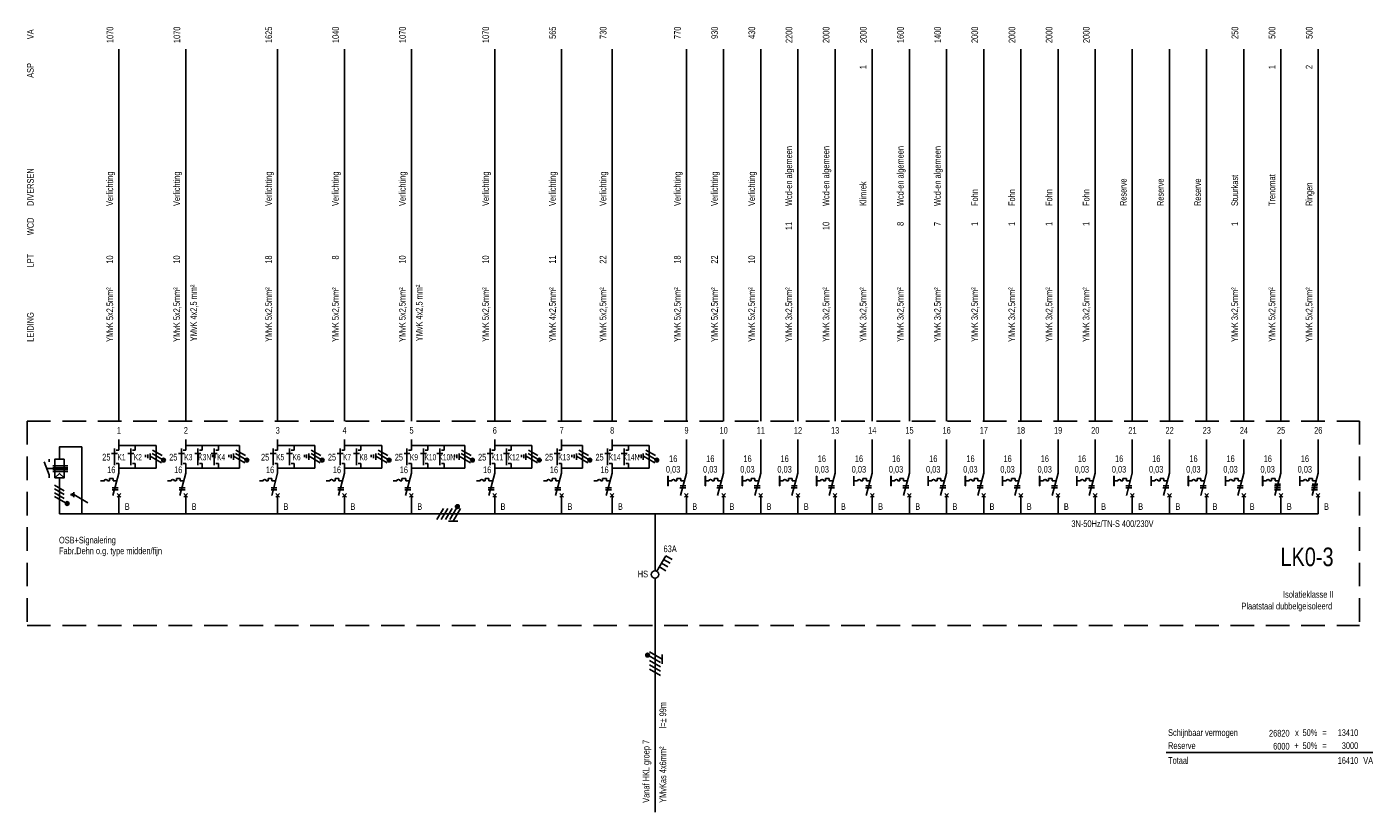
# Model space of a CAD drawing. Header units: millimetres. Extents: x -42616 to 81349, y -22301 to 100610.
# Tile 16 of 22: x 2485 to 38709, y -22301 to -1182. Entities that reach past the tile are written whole.
import ezdxf
from ezdxf.enums import TextEntityAlignment as Align

# ---------------------------------------------------------------- set-up
doc = ezdxf.new("R2010")
doc.units = ezdxf.units.MM
doc.header["$LTSCALE"] = 100
doc.linetypes.add('DASHED', pattern=[19.05, 12.7, -6.35])
doc.linetypes.add('HIDDEN', pattern=[9.525, 6.35, -3.175])
doc.layers.add('EL$1--_', color=3, linetype='Continuous')
doc.layers.add('ET------_SCHAKEL', color=7, linetype='Continuous')
doc.styles.add('SMAL', font='B-GBP.SHX', dxfattribs={"width": 0.8})

# ---------------------------------------------------------------- blocks, each defined once
blk = doc.blocks.new('STELSEL')
at = {"color": 7, "style": 'SMAL', "width": 0.8}
blk.add_attdef('STELSEL', text='', height=180, dxfattribs=at).set_placement((0, -350), align=Align.RIGHT)
blk = doc.blocks.new('KASTTYPE')
at = {"color": 4, "style": 'SMAL', "width": 0.8}
blk.add_attdef('KAST', text='', height=500, dxfattribs=at).set_placement((-500, 500), align=Align.RIGHT)
at = {"color": 7, "style": 'SMAL', "width": 0.8}
blk.add_attdef('TYPE', text='', height=180, dxfattribs=at).set_placement((-500, -350), align=Align.RIGHT)
blk = doc.blocks.new('ES-IS001')
at = {"color": 7, "linetype": 'Continuous', "style": 'SMAL', "width": 0.8}
for s, p in [('VA', (0, 10270)), ('ASP', (0, 9232)), ('DIVERSEN', (0, 5782)), ('WCD', (0, 5000)), ('LPT', (0, 4132)), ('LEIDING', (0, 2132))]:
    blk.add_text(s, height=180, rotation=90, dxfattribs=at).set_placement(p, align=Align.TOP_LEFT)
blk = doc.blocks.new('ES-IT041')
for p, q in [((288, 500), (50, 87)), ((461, 400), (288, 500)), ((116, 202), (289, 102)), ((173, 301), (346, 201))]:
    blk.add_line(p, q)
blk.add_lwpolyline([(231, 400), (404, 300)])
blk.add_circle((0, 0), 100)
at = {"layer": 'ET------_SCHAKEL', "style": 'SMAL', "width": 0.8}
blk.add_attdef('SL', text='', height=180, dxfattribs=at).set_placement((407, 600), align=Align.CENTER)
blk = doc.blocks.new('ES-IS118')
blk.add_line((0, -5000), (0, 0))
at = {"color": 7, "style": 'SMAL', "width": 0.8}
for tag, p in [('LEIDING', (-150, -4750)), ('VANAF', (300, -4750))]:
    blk.add_attdef(tag, p, '', height=180, rotation=90, dxfattribs=at)
blk = doc.blocks.new('ES-IS000')
blk.add_line((0, 0), (0, 10000))
at = {"color": 7, "style": 'SMAL', "width": 0.8}
for tag, p in [('VA', (-150, 10610)), ('ASP', (-155, 9577)), ('WCD', (-155, 5358)), ('LPT', (-155, 4453))]:
    blk.add_attdef(tag, text='', height=180, rotation=90, dxfattribs=at).set_placement(p, align=Align.RIGHT)
for tag, p in [('DIVERSEN', (-155, 5783)), ('DIVERSEN', (343, 5799)), ('LEIDING', (-155, 2127)), ('LEIDING', (300, 2145))]:
    blk.add_attdef(tag, p, '', height=180, rotation=90, dxfattribs=at)
blk.add_attdef('GR', text='', height=180, dxfattribs=at).set_placement((2, -342), align=Align.MIDDLE)
blk = doc.blocks.new('ES-ITG09')
for p, q in [((-318, -150), (-144, 150)), ((-202, -150), (-29, 150)), ((-87, -150), (87, 150)), ((29, -150), (206, 157)), ((121, -190), (318, 150)), ((281, 200), (181, 200)), ((277, 220), (185, 220)), ((277, 180), (185, 180)), ((261, 240), (201, 240)), ((261, 160), (201, 160)), ((-4, -190), (246, -190))]:
    blk.add_line(p, q)
blk.add_circle((231, 200), 50)
blk = doc.blocks.new('ES-IS106')
for p, q in [((0, 2000), (0, 1100)), ((0, 1100), (-161, 500)), ((-497, 888), (-497, 1021)), ((-497, 1021), (-490, 1021)), ((-497, 754), (-497, 888)), ((-497, 754), (-490, 754)), ((-494, 1021), (-494, 754)), ((-490, 888), (-490, 1021)), ((-490, 754), (-490, 888)), ((-50, 450), (50, 550)), ((-50, 550), (50, 450)), ((0, 500), (0, 0))]:
    blk.add_line(p, q)
at = {"color": 7}
for p, q in [((-392, 888), (-490, 888)), ((-307, 888), (-255, 888)), ((-254, 950), (-154, 950)), ((-254, 889), (-254, 950)), ((-172, 754), (-17, 754)), ((-154, 950), (-154, 889)), ((-154, 889), (-57, 889)), ((-178, 704), (-17, 704))]:
    blk.add_line(p, q, dxfattribs=at)
blk.add_arc((-349, 888), 43.4, 0, 180, dxfattribs=at)
at = {"color": 7, "style": 'SMAL', "width": 0.8}
for tag, p in [('IN', (-355, 1488)), ('ID', (-358, 1187))]:
    blk.add_attdef(tag, text='', height=180, dxfattribs=at).set_placement(p, align=Align.MIDDLE)

msp = doc.modelspace()

# ---------------------------------------------------------------- linework, layer by layer
at = {"layer": 'EL$1--_', "color": 10, "linetype": 'HIDDEN'}
for p, q in [((2488, -11783), (38345, -11783)), ((2488, -11783), (2488, -17283)), ((38345, -11783), (38345, -17283)), ((2488, -17283), (38345, -17283))]:
    msp.add_line(p, q, dxfattribs=at)
at = {"layer": 'EL$1--_', "color": 3}
for p, q in [((4960, -12283), (4960, -12563)), ((6760, -12283), (6760, -12563)), ((9231, -12283), (9231, -12563)), ((11031, -12283), (11031, -12563)), ((12831, -12283), (12831, -12563)), ((15072, -12283), (15072, -12563)), ((16872, -12283), (16872, -12563)), ((18231, -12283), (18231, -12563)), ((5401, -12440), (5401, -12563)), ((7201, -12440), (7201, -12563)), ((7642, -12440), (7642, -12563)), ((9672, -12440), (9672, -12563)), ((11472, -12440), (11472, -12563)), ((13272, -12440), (13272, -12563)), ((13713, -12440), (13713, -12563)), ((15513, -12440), (15513, -12563)), ((18672, -12440), (18672, -12563)), ((4960, -12929), (4960, -13183)), ((5401, -12929), (5401, -13052)), ((6760, -12929), (6760, -13183)), ((7201, -12929), (7201, -13052)), ((7642, -12929), (7642, -13052)), ((9231, -12929), (9231, -13183)), ((9672, -12929), (9672, -13052)), ((11031, -12929), (11031, -13183)), ((11472, -12929), (11472, -13052)), ((12831, -12929), (12831, -13183)), ((13272, -12929), (13272, -13052)), ((13713, -12929), (13713, -13052)), ((15072, -12929), (15072, -13183)), ((15513, -12929), (15513, -13052)), ((16872, -12929), (16872, -13183)), ((18231, -12929), (18231, -13183)), ((18672, -12929), (18672, -13052)), ((4960, -13183), (4799, -13783)), ((6760, -13183), (6599, -13783)), ((9231, -13183), (9071, -13783)), ((11031, -13183), (10871, -13783)), ((12831, -13183), (12671, -13783)), ((15072, -13183), (14912, -13783)), ((16872, -13183), (16712, -13783)), ((18231, -13183), (18071, -13783)), ((4910, -13833), (5010, -13733)), ((4910, -13733), (5010, -13833)), ((6710, -13833), (6810, -13733)), ((6710, -13733), (6810, -13833)), ((9181, -13833), (9281, -13733)), ((9181, -13733), (9281, -13833)), ((10981, -13833), (11081, -13733)), ((10981, -13733), (11081, -13833)), ((12781, -13833), (12881, -13733)), ((12781, -13733), (12881, -13833)), ((15022, -13833), (15122, -13733)), ((15022, -13733), (15122, -13833)), ((16822, -13833), (16922, -13733)), ((16822, -13733), (16922, -13833)), ((18181, -13833), (18281, -13733)), ((18181, -13733), (18281, -13833)), ((4960, -13783), (4960, -14283)), ((6760, -13783), (6760, -14283)), ((9231, -13783), (9231, -14283)), ((11031, -13783), (11031, -14283)), ((12831, -13783), (12831, -14283)), ((15072, -13783), (15072, -14283)), ((16872, -13783), (16872, -14283)), ((18231, -13783), (18231, -14283))]:
    msp.add_line(p, q, dxfattribs=at)
at = {"layer": 'EL$1--_', "color": 7}
for p, q in [((4760, -12659), (4921, -12659)), ((5201, -12659), (5362, -12659)), ((5800, -12658), (5800, -12823)), ((5858, -12658), (6162, -12833)), ((5865, -12564), (6125, -12714)), ((6560, -12659), (6721, -12659)), ((7001, -12659), (7162, -12659)), ((7442, -12659), (7603, -12659)), ((8041, -12658), (8041, -12823)), ((8099, -12658), (8402, -12833)), ((8106, -12564), (8366, -12714)), ((9032, -12659), (9193, -12659)), ((9473, -12659), (9634, -12659)), ((10072, -12658), (10072, -12823)), ((10130, -12658), (10433, -12833)), ((10137, -12564), (10396, -12714)), ((10832, -12659), (10993, -12659)), ((11273, -12659), (11434, -12659)), ((11872, -12658), (11872, -12823)), ((11930, -12658), (12233, -12833)), ((11937, -12564), (12196, -12714)), ((12632, -12659), (12793, -12659)), ((13073, -12659), (13234, -12659)), ((13513, -12659), (13674, -12659)), ((14113, -12658), (14113, -12823)), ((14171, -12658), (14474, -12833)), ((14178, -12564), (14437, -12714)), ((14873, -12659), (15034, -12659)), ((15313, -12659), (15474, -12659)), ((15913, -12658), (15913, -12823)), ((15971, -12658), (16274, -12833)), ((15978, -12564), (16237, -12714)), ((16673, -12659), (16834, -12659)), ((17272, -12658), (17272, -12823)), ((17330, -12658), (17633, -12833)), ((17337, -12564), (17596, -12714)), ((18032, -12659), (18193, -12659)), ((18473, -12659), (18634, -12659)), ((19072, -12658), (19072, -12823)), ((19130, -12658), (19433, -12833)), ((19137, -12564), (19396, -12714)), ((5680, -12696), (5680, -12757)), ((5741, -12684), (5741, -12784)), ((5805, -12731), (6108, -12906)), ((7480, -12696), (7480, -12757)), ((7541, -12684), (7541, -12784)), ((7921, -12696), (7921, -12757)), ((7982, -12684), (7982, -12784)), ((8046, -12731), (8349, -12906)), ((9951, -12696), (9951, -12757)), ((10012, -12684), (10012, -12784)), ((10077, -12731), (10380, -12906)), ((11751, -12696), (11751, -12757)), ((11812, -12684), (11812, -12784)), ((11877, -12731), (12180, -12906)), ((13992, -12696), (13992, -12757)), ((14053, -12684), (14053, -12784)), ((14117, -12731), (14420, -12906)), ((15792, -12696), (15792, -12757)), ((15853, -12684), (15853, -12784)), ((15917, -12731), (16220, -12906)), ((17151, -12696), (17151, -12757)), ((17212, -12684), (17212, -12784)), ((17277, -12731), (17580, -12906)), ((18951, -12696), (18951, -12757)), ((19012, -12684), (19012, -12784)), ((19077, -12731), (19380, -12906)), ((4568, -13395), (4469, -13395)), ((4653, -13395), (4705, -13395)), ((4706, -13394), (4706, -13333)), ((4706, -13333), (4806, -13333)), ((4806, -13333), (4806, -13394)), ((4806, -13394), (4904, -13394)), ((6368, -13395), (6269, -13395)), ((6453, -13395), (6505, -13395)), ((6506, -13394), (6506, -13333)), ((6506, -13333), (6606, -13333)), ((6606, -13333), (6606, -13394)), ((6606, -13394), (6704, -13394)), ((8839, -13395), (8741, -13395)), ((8925, -13395), (8976, -13395)), ((8977, -13394), (8977, -13333)), ((8977, -13333), (9077, -13333)), ((9077, -13333), (9077, -13394)), ((9077, -13394), (9175, -13394)), ((10639, -13395), (10541, -13395)), ((10725, -13395), (10776, -13395)), ((10777, -13394), (10777, -13333)), ((10777, -13333), (10877, -13333)), ((10877, -13333), (10877, -13394)), ((10877, -13394), (10975, -13394)), ((12439, -13395), (12341, -13395)), ((12525, -13395), (12576, -13395)), ((12577, -13394), (12577, -13333)), ((12577, -13333), (12677, -13333)), ((12677, -13333), (12677, -13394)), ((12677, -13394), (12775, -13394)), ((14680, -13395), (14582, -13395)), ((14765, -13395), (14817, -13395)), ((14818, -13394), (14818, -13333)), ((14818, -13333), (14918, -13333)), ((14918, -13333), (14918, -13394)), ((14918, -13394), (15016, -13394)), ((16480, -13395), (16382, -13395)), ((16565, -13395), (16617, -13395)), ((16618, -13394), (16618, -13333)), ((16618, -13333), (16718, -13333)), ((16718, -13333), (16718, -13394)), ((16718, -13394), (16816, -13394)), ((17839, -13395), (17741, -13395)), ((17925, -13395), (17976, -13395)), ((17977, -13394), (17977, -13333)), ((17977, -13333), (18077, -13333)), ((18077, -13333), (18077, -13394)), ((18077, -13394), (18175, -13394)), ((3230, -13509), (3490, -13659)), ((3230, -13611), (3490, -13761)), ((3230, -13713), (3490, -13863)), ((3747, -13763), (4127, -13982)), ((4782, -13579), (4943, -13579)), ((4782, -13629), (4943, -13629)), ((6582, -13579), (6743, -13579)), ((6582, -13629), (6743, -13629)), ((9053, -13579), (9214, -13579)), ((9053, -13629), (9214, -13629)), ((10853, -13579), (11014, -13579)), ((10853, -13629), (11014, -13629)), ((12653, -13579), (12814, -13579)), ((12653, -13629), (12814, -13629)), ((14894, -13579), (15055, -13579)), ((14894, -13629), (15055, -13629)), ((16694, -13579), (16855, -13579)), ((16694, -13629), (16855, -13629)), ((18053, -13579), (18214, -13579)), ((18053, -13629), (18214, -13629)), ((3230, -13811), (3527, -13982))]:
    msp.add_line(p, q, dxfattribs=at)
at = {"layer": 'EL$1--_', "color": 0}
for p, q in [((3079, -13227), (2949, -12881)), ((3079, -12812), (3079, -12881)), ((3079, -13312), (3079, -13227))]:
    msp.add_line(p, q, dxfattribs=at)
at = {"layer": 'EL$1--_'}
for points in [[(3360, -12812), (3360, -12478), (3960, -12478), (3960, -14283)], [(3185, -12988), (3585, -12988)], [(3185, -13038), (3585, -13038)], [(3185, -13088), (3585, -13088)], [(3185, -13138), (3585, -13138)], [(3485, -13312), (3360, -13193), (3235, -13312)], [(3360, -14283), (3360, -13312)], [(3671, -13744), (3671, -13783)], [(3709, -13720), (3709, -13807)], [(3747, -13695), (3747, -13832)], [(36053, -13629), (36214, -13629)], [(36066, -13479), (36220, -13479)], [(37053, -13629), (37214, -13629)], [(37220, -13479), (37066, -13479)], [(19387, -15810), (19387, -14283)], [(19387, -16678), (19387, -16010)], [(19387, -17301), (19387, -16678)]]:
    msp.add_lwpolyline(points, dxfattribs=at)
at = {"layer": 'EL$1--_', "color": 3}
for points in [[(4841, -12969), (4841, -12523)], [(4960, -12563), (4885, -12563)], [(5960, -12440), (4960, -12440)], [(5282, -12969), (5282, -12523)], [(5401, -12563), (5326, -12563)], [(5960, -12440), (5960, -13052)], [(6641, -12969), (6641, -12523)], [(6760, -12563), (6685, -12563)], [(8201, -12440), (6760, -12440)], [(7082, -12969), (7082, -12523)], [(7201, -12563), (7126, -12563)], [(7522, -12969), (7522, -12523)], [(7642, -12563), (7567, -12563)], [(8201, -12440), (8201, -13052)], [(9112, -12969), (9112, -12523)], [(9231, -12563), (9156, -12563)], [(10231, -12440), (9231, -12440)], [(9553, -12969), (9553, -12523)], [(9672, -12563), (9597, -12563)], [(10231, -12440), (10231, -13052)], [(10912, -12969), (10912, -12523)], [(11031, -12563), (10956, -12563)], [(12031, -12440), (11031, -12440)], [(11353, -12969), (11353, -12523)], [(11472, -12563), (11397, -12563)], [(12031, -12440), (12031, -13052)], [(12712, -12969), (12712, -12523)], [(12831, -12563), (12756, -12563)], [(14272, -12440), (12831, -12440)], [(13153, -12969), (13153, -12523)], [(13272, -12563), (13197, -12563)], [(13594, -12969), (13594, -12523)], [(13713, -12563), (13638, -12563)], [(14272, -12440), (14272, -13052)], [(14953, -12969), (14953, -12523)], [(15072, -12563), (14997, -12563)], [(16072, -12440), (15072, -12440)], [(15394, -12969), (15394, -12523)], [(15513, -12563), (15438, -12563)], [(16072, -12440), (16072, -13052)], [(16753, -12969), (16753, -12523)], [(16872, -12563), (16797, -12563)], [(17431, -12440), (16872, -12440)], [(17431, -12440), (17431, -13052)], [(18112, -12969), (18112, -12523)], [(18231, -12563), (18156, -12563)], [(19231, -12440), (18231, -12440)], [(18553, -12969), (18553, -12523)], [(18672, -12563), (18597, -12563)], [(19231, -12440), (19231, -13052)], [(4960, -12929), (4885, -12929)], [(5401, -12929), (5326, -12929)], [(6760, -12929), (6685, -12929)], [(7201, -12929), (7126, -12929)], [(7642, -12929), (7567, -12929)], [(9231, -12929), (9156, -12929)], [(9672, -12929), (9597, -12929)], [(11031, -12929), (10956, -12929)], [(11472, -12929), (11397, -12929)], [(12831, -12929), (12756, -12929)], [(13272, -12929), (13197, -12929)], [(13713, -12929), (13638, -12929)], [(15072, -12929), (14997, -12929)], [(15513, -12929), (15438, -12929)], [(16872, -12929), (16797, -12929)], [(18231, -12929), (18156, -12929)], [(18672, -12929), (18597, -12929)], [(5960, -13052), (4960, -13052)], [(8201, -13052), (6760, -13052)], [(10231, -13052), (9231, -13052)], [(12031, -13052), (11031, -13052)], [(14272, -13052), (12831, -13052)], [(16072, -13052), (15072, -13052)], [(17431, -13052), (16872, -13052)], [(19231, -13052), (18231, -13052)]]:
    msp.add_lwpolyline(points, dxfattribs=at)
at = {"layer": 'EL$1--_'}
msp.add_lwpolyline([(3235, -13312), (3485, -13312), (3485, -12812), (3235, -12812)], close=True, dxfattribs=at)
at = {"layer": 'EL$1--_', "linetype": 'DASHED'}
msp.add_lwpolyline([(3235, -13062), (3017, -13062)], dxfattribs=at)
at = {"layer": 'EL$1--_', "color": 5}
msp.add_lwpolyline([(37231, -14283), (3360, -14283)], dxfattribs=at)
at = {"layer": 'EL$1--_', "color": 7}
msp.add_lwpolyline([(33138, -20702), (38704, -20702)], dxfattribs=at)
for centre, radius in [((6162, -12833), 50), ((6162, -12833), 40), ((6162, -12833), 30), ((8402, -12833), 50), ((8402, -12833), 40), ((8402, -12833), 30), ((10433, -12833), 50), ((10433, -12833), 40), ((10433, -12833), 30), ((12233, -12833), 50), ((12233, -12833), 40), ((12233, -12833), 30), ((14474, -12833), 50), ((14474, -12833), 40), ((14474, -12833), 30), ((16274, -12833), 50), ((16274, -12833), 40), ((16274, -12833), 30), ((17633, -12833), 50), ((17633, -12833), 40), ((17633, -12833), 30), ((19433, -12833), 50), ((19433, -12833), 40), ((19433, -12833), 30), ((3568, -14001), 50), ((3568, -14001), 40), ((3568, -14001), 30), ((3568, -14001), 20), ((3568, -14001), 10)]:
    msp.add_circle(centre, radius, dxfattribs=at)
for centre in [(4611, -13395), (6411, -13395), (8883, -13395), (10683, -13395), (12483, -13395), (14724, -13395), (16524, -13395), (17883, -13395)]:
    msp.add_arc(centre, 43.4, 0, 180, dxfattribs=at)

# ---------------------------------------------------------------- block references
at = {"layer": 'EL$1--_'}
for name, p in [('ES-IS001', (2488, -11783)), ('ES-ITG09', (13837, -14283))]:
    msp.add_blockref(name, p, dxfattribs=at)
at = {"layer": 'EL$1--_', "color": 3}
ref = msp.add_blockref('ES-IS000', (4960, -11783), dxfattribs=at)
ref.add_attrib('GR', '1', dxfattribs={"layer": '0', "color": 7, "height": 180, "style": 'SMAL', "width": 0.8}).set_placement((4962, -12033), align=Align.MIDDLE)
ref.add_attrib('LEIDING', 'YMvK 5x2,5mm²', (4805, -9655), dxfattribs={"layer": '0', "color": 7, "height": 180, "rotation": 90, "style": 'SMAL', "width": 0.8})
ref.add_attrib('LPT', '10', dxfattribs={"layer": '0', "color": 7, "height": 180, "rotation": 90, "style": 'SMAL', "width": 0.8}).set_placement((4805, -7329), align=Align.RIGHT)
ref.add_attrib('DIVERSEN', 'Verlichting', (4805, -5999), dxfattribs={"layer": '0', "color": 7, "height": 180, "rotation": 90, "style": 'SMAL', "width": 0.8})
ref.add_attrib('VA', '1070', dxfattribs={"layer": '0', "color": 7, "height": 180, "rotation": 90, "style": 'SMAL', "width": 0.8}).set_placement((4810, -1173), align=Align.RIGHT)
ref = msp.add_blockref('ES-IS000', (6760, -11783), dxfattribs=at)
ref.add_attrib('GR', '2', dxfattribs={"layer": '0', "color": 7, "height": 180, "style": 'SMAL', "width": 0.8}).set_placement((6762, -12033), align=Align.MIDDLE)
ref.add_attrib('LEIDING', 'YMvK 5x2,5mm² ', (6605, -9655), dxfattribs={"layer": '0', "color": 7, "height": 180, "rotation": 90, "style": 'SMAL', "width": 0.8})
ref.add_attrib('LEIDING', 'YMvK 4x2,5 mm²', (7060, -9638), dxfattribs={"layer": '0', "color": 7, "height": 180, "rotation": 90, "style": 'SMAL', "width": 0.8})
ref.add_attrib('LPT', '10', dxfattribs={"layer": '0', "color": 7, "height": 180, "rotation": 90, "style": 'SMAL', "width": 0.8}).set_placement((6605, -7329), align=Align.RIGHT)
ref.add_attrib('DIVERSEN', 'Verlichting', (6605, -5999), dxfattribs={"layer": '0', "color": 7, "height": 180, "rotation": 90, "style": 'SMAL', "width": 0.8})
ref.add_attrib('VA', '1070', dxfattribs={"layer": '0', "color": 7, "height": 180, "rotation": 90, "style": 'SMAL', "width": 0.8}).set_placement((6610, -1173), align=Align.RIGHT)
ref = msp.add_blockref('ES-IS000', (9231, -11783), dxfattribs=at)
ref.add_attrib('GR', '3', dxfattribs={"layer": '0', "color": 7, "height": 180, "style": 'SMAL', "width": 0.8}).set_placement((9234, -12033), align=Align.MIDDLE)
ref.add_attrib('LEIDING', 'YMvK 5x2,5mm²', (9077, -9655), dxfattribs={"layer": '0', "color": 7, "height": 180, "rotation": 90, "style": 'SMAL', "width": 0.8})
ref.add_attrib('LPT', '18', dxfattribs={"layer": '0', "color": 7, "height": 180, "rotation": 90, "style": 'SMAL', "width": 0.8}).set_placement((9077, -7329), align=Align.RIGHT)
ref.add_attrib('DIVERSEN', 'Verlichting', (9077, -5999), dxfattribs={"layer": '0', "color": 7, "height": 180, "rotation": 90, "style": 'SMAL', "width": 0.8})
ref.add_attrib('VA', '1625', dxfattribs={"layer": '0', "color": 7, "height": 180, "rotation": 90, "style": 'SMAL', "width": 0.8}).set_placement((9081, -1173), align=Align.RIGHT)
ref = msp.add_blockref('ES-IS000', (11031, -11783), dxfattribs=at)
ref.add_attrib('GR', '4', dxfattribs={"layer": '0', "color": 7, "height": 180, "style": 'SMAL', "width": 0.8}).set_placement((11034, -12033), align=Align.MIDDLE)
ref.add_attrib('LEIDING', 'YMvK 5x2,5mm²', (10877, -9655), dxfattribs={"layer": '0', "color": 7, "height": 180, "rotation": 90, "style": 'SMAL', "width": 0.8})
ref.add_attrib('LPT', '8', dxfattribs={"layer": '0', "color": 7, "height": 180, "rotation": 90, "style": 'SMAL', "width": 0.8}).set_placement((10877, -7329), align=Align.RIGHT)
ref.add_attrib('DIVERSEN', 'Verlichting', (10877, -5999), dxfattribs={"layer": '0', "color": 7, "height": 180, "rotation": 90, "style": 'SMAL', "width": 0.8})
ref.add_attrib('VA', '1040', dxfattribs={"layer": '0', "color": 7, "height": 180, "rotation": 90, "style": 'SMAL', "width": 0.8}).set_placement((10881, -1173), align=Align.RIGHT)
ref = msp.add_blockref('ES-IS000', (12831, -11783), dxfattribs=at)
ref.add_attrib('GR', '5', dxfattribs={"layer": '0', "color": 7, "height": 180, "style": 'SMAL', "width": 0.8}).set_placement((12834, -12033), align=Align.MIDDLE)
ref.add_attrib('LEIDING', 'YMvK 5x2,5mm² ', (12677, -9655), dxfattribs={"layer": '0', "color": 7, "height": 180, "rotation": 90, "style": 'SMAL', "width": 0.8})
ref.add_attrib('LEIDING', 'YMvK 4x2,5 mm²', (13131, -9638), dxfattribs={"layer": '0', "color": 7, "height": 180, "rotation": 90, "style": 'SMAL', "width": 0.8})
ref.add_attrib('LPT', '10', dxfattribs={"layer": '0', "color": 7, "height": 180, "rotation": 90, "style": 'SMAL', "width": 0.8}).set_placement((12677, -7329), align=Align.RIGHT)
ref.add_attrib('DIVERSEN', 'Verlichting', (12677, -5999), dxfattribs={"layer": '0', "color": 7, "height": 180, "rotation": 90, "style": 'SMAL', "width": 0.8})
ref.add_attrib('VA', '1070', dxfattribs={"layer": '0', "color": 7, "height": 180, "rotation": 90, "style": 'SMAL', "width": 0.8}).set_placement((12681, -1173), align=Align.RIGHT)
ref = msp.add_blockref('ES-IS000', (15072, -11783), dxfattribs=at)
ref.add_attrib('GR', '6', dxfattribs={"layer": '0', "color": 7, "height": 180, "style": 'SMAL', "width": 0.8}).set_placement((15075, -12033), align=Align.MIDDLE)
ref.add_attrib('LEIDING', 'YMvK 5x2,5mm²', (14918, -9655), dxfattribs={"layer": '0', "color": 7, "height": 180, "rotation": 90, "style": 'SMAL', "width": 0.8})
ref.add_attrib('LPT', '10', dxfattribs={"layer": '0', "color": 7, "height": 180, "rotation": 90, "style": 'SMAL', "width": 0.8}).set_placement((14918, -7329), align=Align.RIGHT)
ref.add_attrib('DIVERSEN', 'Verlichting', (14918, -5999), dxfattribs={"layer": '0', "color": 7, "height": 180, "rotation": 90, "style": 'SMAL', "width": 0.8})
ref.add_attrib('VA', '1070', dxfattribs={"layer": '0', "color": 7, "height": 180, "rotation": 90, "style": 'SMAL', "width": 0.8}).set_placement((14922, -1173), align=Align.RIGHT)
ref = msp.add_blockref('ES-IS000', (16872, -11783), dxfattribs=at)
ref.add_attrib('GR', '7', dxfattribs={"layer": '0', "color": 7, "height": 180, "style": 'SMAL', "width": 0.8}).set_placement((16875, -12033), align=Align.MIDDLE)
ref.add_attrib('LEIDING', 'YMvK 4x2,5mm²', (16718, -9655), dxfattribs={"layer": '0', "color": 7, "height": 180, "rotation": 90, "style": 'SMAL', "width": 0.8})
ref.add_attrib('LPT', '11', dxfattribs={"layer": '0', "color": 7, "height": 180, "rotation": 90, "style": 'SMAL', "width": 0.8}).set_placement((16718, -7329), align=Align.RIGHT)
ref.add_attrib('DIVERSEN', 'Verlichting', (16718, -5999), dxfattribs={"layer": '0', "color": 7, "height": 180, "rotation": 90, "style": 'SMAL', "width": 0.8})
ref.add_attrib('VA', '565', dxfattribs={"layer": '0', "color": 7, "height": 180, "rotation": 90, "style": 'SMAL', "width": 0.8}).set_placement((16722, -1173), align=Align.RIGHT)
ref = msp.add_blockref('ES-IS000', (18231, -11783), dxfattribs=at)
ref.add_attrib('GR', '8', dxfattribs={"layer": '0', "color": 7, "height": 180, "style": 'SMAL', "width": 0.8}).set_placement((18234, -12033), align=Align.MIDDLE)
ref.add_attrib('LEIDING', 'YMvK 5x2,5mm²', (18077, -9655), dxfattribs={"layer": '0', "color": 7, "height": 180, "rotation": 90, "style": 'SMAL', "width": 0.8})
ref.add_attrib('LPT', '22', dxfattribs={"layer": '0', "color": 7, "height": 180, "rotation": 90, "style": 'SMAL', "width": 0.8}).set_placement((18077, -7329), align=Align.RIGHT)
ref.add_attrib('DIVERSEN', 'Verlichting', (18077, -5999), dxfattribs={"layer": '0', "color": 7, "height": 180, "rotation": 90, "style": 'SMAL', "width": 0.8})
ref.add_attrib('VA', '730', dxfattribs={"layer": '0', "color": 7, "height": 180, "rotation": 90, "style": 'SMAL', "width": 0.8}).set_placement((18081, -1173), align=Align.RIGHT)
ref = msp.add_blockref('ES-IS000', (20231, -11783), dxfattribs=at)
ref.add_attrib('GR', '9', dxfattribs={"layer": '0', "color": 7, "height": 180, "style": 'SMAL', "width": 0.8}).set_placement((20234, -12033), align=Align.MIDDLE)
ref.add_attrib('LEIDING', 'YMvK 5x2,5mm²', (20077, -9655), dxfattribs={"layer": '0', "color": 7, "height": 180, "rotation": 90, "style": 'SMAL', "width": 0.8})
ref.add_attrib('LPT', '18', dxfattribs={"layer": '0', "color": 7, "height": 180, "rotation": 90, "style": 'SMAL', "width": 0.8}).set_placement((20077, -7329), align=Align.RIGHT)
ref.add_attrib('DIVERSEN', 'Verlichting', (20077, -5999), dxfattribs={"layer": '0', "color": 7, "height": 180, "rotation": 90, "style": 'SMAL', "width": 0.8})
ref.add_attrib('VA', '770', dxfattribs={"layer": '0', "color": 7, "height": 180, "rotation": 90, "style": 'SMAL', "width": 0.8}).set_placement((20081, -1173), align=Align.RIGHT)
ref = msp.add_blockref('ES-IS000', (21231, -11783), dxfattribs=at)
ref.add_attrib('GR', '10', dxfattribs={"layer": '0', "color": 7, "height": 180, "style": 'SMAL', "width": 0.8}).set_placement((21234, -12033), align=Align.MIDDLE)
ref.add_attrib('LEIDING', 'YMvK 5x2,5mm²', (21077, -9655), dxfattribs={"layer": '0', "color": 7, "height": 180, "rotation": 90, "style": 'SMAL', "width": 0.8})
ref.add_attrib('LPT', '22', dxfattribs={"layer": '0', "color": 7, "height": 180, "rotation": 90, "style": 'SMAL', "width": 0.8}).set_placement((21077, -7329), align=Align.RIGHT)
ref.add_attrib('DIVERSEN', 'Verlichting', (21077, -5999), dxfattribs={"layer": '0', "color": 7, "height": 180, "rotation": 90, "style": 'SMAL', "width": 0.8})
ref.add_attrib('VA', '930', dxfattribs={"layer": '0', "color": 7, "height": 180, "rotation": 90, "style": 'SMAL', "width": 0.8}).set_placement((21081, -1173), align=Align.RIGHT)
ref = msp.add_blockref('ES-IS000', (22231, -11783), dxfattribs=at)
ref.add_attrib('GR', '11', dxfattribs={"layer": '0', "color": 7, "height": 180, "style": 'SMAL', "width": 0.8}).set_placement((22234, -12033), align=Align.MIDDLE)
ref.add_attrib('LEIDING', 'YMvK 5x2,5mm²', (22077, -9655), dxfattribs={"layer": '0', "color": 7, "height": 180, "rotation": 90, "style": 'SMAL', "width": 0.8})
ref.add_attrib('LPT', '10', dxfattribs={"layer": '0', "color": 7, "height": 180, "rotation": 90, "style": 'SMAL', "width": 0.8}).set_placement((22077, -7329), align=Align.RIGHT)
ref.add_attrib('DIVERSEN', 'Verlichting', (22077, -5999), dxfattribs={"layer": '0', "color": 7, "height": 180, "rotation": 90, "style": 'SMAL', "width": 0.8})
ref.add_attrib('VA', '430', dxfattribs={"layer": '0', "color": 7, "height": 180, "rotation": 90, "style": 'SMAL', "width": 0.8}).set_placement((22081, -1173), align=Align.RIGHT)
ref = msp.add_blockref('ES-IS000', (23231, -11783), dxfattribs=at)
ref.add_attrib('GR', '12', dxfattribs={"layer": '0', "color": 7, "height": 180, "style": 'SMAL', "width": 0.8}).set_placement((23234, -12033), align=Align.MIDDLE)
ref.add_attrib('LEIDING', 'YMvK 3x2,5mm²', (23077, -9655), dxfattribs={"layer": '0', "color": 7, "height": 180, "rotation": 90, "style": 'SMAL', "width": 0.8})
ref.add_attrib('WCD', '11', dxfattribs={"layer": '0', "color": 7, "height": 180, "rotation": 90, "style": 'SMAL', "width": 0.8}).set_placement((23077, -6424), align=Align.RIGHT)
ref.add_attrib('DIVERSEN', 'Wcd-en algemeen', (23077, -5999), dxfattribs={"layer": '0', "color": 7, "height": 180, "rotation": 90, "style": 'SMAL', "width": 0.8})
ref.add_attrib('VA', '2200', dxfattribs={"layer": '0', "color": 7, "height": 180, "rotation": 90, "style": 'SMAL', "width": 0.8}).set_placement((23081, -1173), align=Align.RIGHT)
ref = msp.add_blockref('ES-IS000', (24231, -11783), dxfattribs=at)
ref.add_attrib('GR', '13', dxfattribs={"layer": '0', "color": 7, "height": 180, "style": 'SMAL', "width": 0.8}).set_placement((24234, -12033), align=Align.MIDDLE)
ref.add_attrib('LEIDING', 'YMvK 3x2,5mm²', (24077, -9655), dxfattribs={"layer": '0', "color": 7, "height": 180, "rotation": 90, "style": 'SMAL', "width": 0.8})
ref.add_attrib('WCD', '10', dxfattribs={"layer": '0', "color": 7, "height": 180, "rotation": 90, "style": 'SMAL', "width": 0.8}).set_placement((24077, -6424), align=Align.RIGHT)
ref.add_attrib('DIVERSEN', 'Wcd-en algemeen', (24077, -5999), dxfattribs={"layer": '0', "color": 7, "height": 180, "rotation": 90, "style": 'SMAL', "width": 0.8})
ref.add_attrib('VA', '2000', dxfattribs={"layer": '0', "color": 7, "height": 180, "rotation": 90, "style": 'SMAL', "width": 0.8}).set_placement((24081, -1173), align=Align.RIGHT)
ref = msp.add_blockref('ES-IS000', (25231, -11783), dxfattribs=at)
ref.add_attrib('GR', '14', dxfattribs={"layer": '0', "color": 7, "height": 180, "style": 'SMAL', "width": 0.8}).set_placement((25234, -12033), align=Align.MIDDLE)
ref.add_attrib('LEIDING', 'YMvK 3x2,5mm²', (25077, -9655), dxfattribs={"layer": '0', "color": 7, "height": 180, "rotation": 90, "style": 'SMAL', "width": 0.8})
ref.add_attrib('DIVERSEN', 'Klimrek', (25077, -5999), dxfattribs={"layer": '0', "color": 7, "height": 180, "rotation": 90, "style": 'SMAL', "width": 0.8})
ref.add_attrib('ASP', '1', dxfattribs={"layer": '0', "color": 7, "height": 180, "rotation": 90, "style": 'SMAL', "width": 0.8}).set_placement((25077, -2205), align=Align.RIGHT)
ref.add_attrib('VA', '2000', dxfattribs={"layer": '0', "color": 7, "height": 180, "rotation": 90, "style": 'SMAL', "width": 0.8}).set_placement((25081, -1173), align=Align.RIGHT)
ref = msp.add_blockref('ES-IS000', (26231, -11783), dxfattribs=at)
ref.add_attrib('GR', '15', dxfattribs={"layer": '0', "color": 7, "height": 180, "style": 'SMAL', "width": 0.8}).set_placement((26234, -12033), align=Align.MIDDLE)
ref.add_attrib('LEIDING', 'YMvK 3x2,5mm²', (26077, -9655), dxfattribs={"layer": '0', "color": 7, "height": 180, "rotation": 90, "style": 'SMAL', "width": 0.8})
ref.add_attrib('WCD', '8', dxfattribs={"layer": '0', "color": 7, "height": 180, "rotation": 90, "style": 'SMAL', "width": 0.8}).set_placement((26077, -6424), align=Align.RIGHT)
ref.add_attrib('DIVERSEN', 'Wcd-en algemeen', (26077, -5999), dxfattribs={"layer": '0', "color": 7, "height": 180, "rotation": 90, "style": 'SMAL', "width": 0.8})
ref.add_attrib('VA', '1600', dxfattribs={"layer": '0', "color": 7, "height": 180, "rotation": 90, "style": 'SMAL', "width": 0.8}).set_placement((26081, -1173), align=Align.RIGHT)
ref = msp.add_blockref('ES-IS000', (27231, -11783), dxfattribs=at)
ref.add_attrib('GR', '16', dxfattribs={"layer": '0', "color": 7, "height": 180, "style": 'SMAL', "width": 0.8}).set_placement((27234, -12033), align=Align.MIDDLE)
ref.add_attrib('LEIDING', 'YMvK 3x2,5mm²', (27077, -9655), dxfattribs={"layer": '0', "color": 7, "height": 180, "rotation": 90, "style": 'SMAL', "width": 0.8})
ref.add_attrib('WCD', '7', dxfattribs={"layer": '0', "color": 7, "height": 180, "rotation": 90, "style": 'SMAL', "width": 0.8}).set_placement((27077, -6424), align=Align.RIGHT)
ref.add_attrib('DIVERSEN', 'Wcd-en algemeen', (27077, -5999), dxfattribs={"layer": '0', "color": 7, "height": 180, "rotation": 90, "style": 'SMAL', "width": 0.8})
ref.add_attrib('VA', '1400', dxfattribs={"layer": '0', "color": 7, "height": 180, "rotation": 90, "style": 'SMAL', "width": 0.8}).set_placement((27081, -1173), align=Align.RIGHT)
ref = msp.add_blockref('ES-IS000', (28231, -11783), dxfattribs=at)
ref.add_attrib('GR', '17', dxfattribs={"layer": '0', "color": 7, "height": 180, "style": 'SMAL', "width": 0.8}).set_placement((28234, -12033), align=Align.MIDDLE)
ref.add_attrib('LEIDING', 'YMvK 3x2,5mm²', (28077, -9655), dxfattribs={"layer": '0', "color": 7, "height": 180, "rotation": 90, "style": 'SMAL', "width": 0.8})
ref.add_attrib('WCD', '1', dxfattribs={"layer": '0', "color": 7, "height": 180, "rotation": 90, "style": 'SMAL', "width": 0.8}).set_placement((28077, -6424), align=Align.RIGHT)
ref.add_attrib('DIVERSEN', 'Fohn', (28077, -5999), dxfattribs={"layer": '0', "color": 7, "height": 180, "rotation": 90, "style": 'SMAL', "width": 0.8})
ref.add_attrib('VA', '2000', dxfattribs={"layer": '0', "color": 7, "height": 180, "rotation": 90, "style": 'SMAL', "width": 0.8}).set_placement((28081, -1173), align=Align.RIGHT)
ref = msp.add_blockref('ES-IS000', (29231, -11783), dxfattribs=at)
ref.add_attrib('GR', '18', dxfattribs={"layer": '0', "color": 7, "height": 180, "style": 'SMAL', "width": 0.8}).set_placement((29234, -12033), align=Align.MIDDLE)
ref.add_attrib('LEIDING', 'YMvK 3x2,5mm²', (29077, -9655), dxfattribs={"layer": '0', "color": 7, "height": 180, "rotation": 90, "style": 'SMAL', "width": 0.8})
ref.add_attrib('WCD', '1', dxfattribs={"layer": '0', "color": 7, "height": 180, "rotation": 90, "style": 'SMAL', "width": 0.8}).set_placement((29077, -6424), align=Align.RIGHT)
ref.add_attrib('DIVERSEN', 'Fohn', (29077, -5999), dxfattribs={"layer": '0', "color": 7, "height": 180, "rotation": 90, "style": 'SMAL', "width": 0.8})
ref.add_attrib('VA', '2000', dxfattribs={"layer": '0', "color": 7, "height": 180, "rotation": 90, "style": 'SMAL', "width": 0.8}).set_placement((29081, -1173), align=Align.RIGHT)
ref = msp.add_blockref('ES-IS000', (30231, -11783), dxfattribs=at)
ref.add_attrib('GR', '19', dxfattribs={"layer": '0', "color": 7, "height": 180, "style": 'SMAL', "width": 0.8}).set_placement((30234, -12033), align=Align.MIDDLE)
ref.add_attrib('LEIDING', 'YMvK 3x2,5mm²', (30077, -9655), dxfattribs={"layer": '0', "color": 7, "height": 180, "rotation": 90, "style": 'SMAL', "width": 0.8})
ref.add_attrib('WCD', '1', dxfattribs={"layer": '0', "color": 7, "height": 180, "rotation": 90, "style": 'SMAL', "width": 0.8}).set_placement((30077, -6424), align=Align.RIGHT)
ref.add_attrib('DIVERSEN', 'Fohn', (30077, -5999), dxfattribs={"layer": '0', "color": 7, "height": 180, "rotation": 90, "style": 'SMAL', "width": 0.8})
ref.add_attrib('VA', '2000', dxfattribs={"layer": '0', "color": 7, "height": 180, "rotation": 90, "style": 'SMAL', "width": 0.8}).set_placement((30081, -1173), align=Align.RIGHT)
ref = msp.add_blockref('ES-IS000', (31231, -11783), dxfattribs=at)
ref.add_attrib('GR', '20', dxfattribs={"layer": '0', "color": 7, "height": 180, "style": 'SMAL', "width": 0.8}).set_placement((31234, -12033), align=Align.MIDDLE)
ref.add_attrib('LEIDING', 'YMvK 3x2,5mm²', (31077, -9655), dxfattribs={"layer": '0', "color": 7, "height": 180, "rotation": 90, "style": 'SMAL', "width": 0.8})
ref.add_attrib('WCD', '1', dxfattribs={"layer": '0', "color": 7, "height": 180, "rotation": 90, "style": 'SMAL', "width": 0.8}).set_placement((31077, -6424), align=Align.RIGHT)
ref.add_attrib('DIVERSEN', 'Fohn', (31077, -5999), dxfattribs={"layer": '0', "color": 7, "height": 180, "rotation": 90, "style": 'SMAL', "width": 0.8})
ref.add_attrib('VA', '2000', dxfattribs={"layer": '0', "color": 7, "height": 180, "rotation": 90, "style": 'SMAL', "width": 0.8}).set_placement((31081, -1173), align=Align.RIGHT)
ref = msp.add_blockref('ES-IS000', (35231, -11783), dxfattribs=at)
ref.add_attrib('GR', '24', dxfattribs={"layer": '0', "color": 7, "height": 180, "style": 'SMAL', "width": 0.8}).set_placement((35234, -12033), align=Align.MIDDLE)
ref.add_attrib('LEIDING', 'YMvK 3x2,5mm²', (35077, -9655), dxfattribs={"layer": '0', "color": 7, "height": 180, "rotation": 90, "style": 'SMAL', "width": 0.8})
ref.add_attrib('WCD', '1', dxfattribs={"layer": '0', "color": 7, "height": 180, "rotation": 90, "style": 'SMAL', "width": 0.8}).set_placement((35077, -6424), align=Align.RIGHT)
ref.add_attrib('DIVERSEN', 'Stuurkast', (35077, -5999), dxfattribs={"layer": '0', "color": 7, "height": 180, "rotation": 90, "style": 'SMAL', "width": 0.8})
ref.add_attrib('VA', '250', dxfattribs={"layer": '0', "color": 7, "height": 180, "rotation": 90, "style": 'SMAL', "width": 0.8}).set_placement((35081, -1173), align=Align.RIGHT)
ref = msp.add_blockref('ES-IS000', (36231, -11783), dxfattribs=at)
ref.add_attrib('GR', '25', dxfattribs={"layer": '0', "color": 7, "height": 180, "style": 'SMAL', "width": 0.8}).set_placement((36234, -12033), align=Align.MIDDLE)
ref.add_attrib('LEIDING', 'YMvK 5x2,5mm²', (36077, -9655), dxfattribs={"layer": '0', "color": 7, "height": 180, "rotation": 90, "style": 'SMAL', "width": 0.8})
ref.add_attrib('DIVERSEN', 'Trenomat', (36077, -5999), dxfattribs={"layer": '0', "color": 7, "height": 180, "rotation": 90, "style": 'SMAL', "width": 0.8})
ref.add_attrib('ASP', '1', dxfattribs={"layer": '0', "color": 7, "height": 180, "rotation": 90, "style": 'SMAL', "width": 0.8}).set_placement((36077, -2205), align=Align.RIGHT)
ref.add_attrib('VA', '500', dxfattribs={"layer": '0', "color": 7, "height": 180, "rotation": 90, "style": 'SMAL', "width": 0.8}).set_placement((36081, -1173), align=Align.RIGHT)
ref = msp.add_blockref('ES-IS000', (37231, -11783), dxfattribs=at)
ref.add_attrib('GR', '26', dxfattribs={"layer": '0', "color": 7, "height": 180, "style": 'SMAL', "width": 0.8}).set_placement((37234, -12033), align=Align.MIDDLE)
ref.add_attrib('LEIDING', 'YMvK 5x2,5mm²', (37077, -9655), dxfattribs={"layer": '0', "color": 7, "height": 180, "rotation": 90, "style": 'SMAL', "width": 0.8})
ref.add_attrib('DIVERSEN', 'Ringen', (37077, -5999), dxfattribs={"layer": '0', "color": 7, "height": 180, "rotation": 90, "style": 'SMAL', "width": 0.8})
ref.add_attrib('ASP', '2', dxfattribs={"layer": '0', "color": 7, "height": 180, "rotation": 90, "style": 'SMAL', "width": 0.8}).set_placement((37077, -2205), align=Align.RIGHT)
ref.add_attrib('VA', '500', dxfattribs={"layer": '0', "color": 7, "height": 180, "rotation": 90, "style": 'SMAL', "width": 0.8}).set_placement((37081, -1173), align=Align.RIGHT)
ref = msp.add_blockref('ES-IS000', (32231, -11783), dxfattribs=at)
ref.add_attrib('GR', '21', dxfattribs={"layer": '0', "color": 7, "height": 180, "style": 'SMAL', "width": 0.8}).set_placement((32234, -12033), align=Align.MIDDLE)
ref.add_attrib('DIVERSEN', 'Reserve', (32077, -5999), dxfattribs={"layer": '0', "color": 7, "height": 180, "rotation": 90, "style": 'SMAL', "width": 0.8})
ref = msp.add_blockref('ES-IS000', (33231, -11783), dxfattribs=at)
ref.add_attrib('GR', '22', dxfattribs={"layer": '0', "color": 7, "height": 180, "style": 'SMAL', "width": 0.8}).set_placement((33234, -12033), align=Align.MIDDLE)
ref.add_attrib('DIVERSEN', 'Reserve', (33077, -5999), dxfattribs={"layer": '0', "color": 7, "height": 180, "rotation": 90, "style": 'SMAL', "width": 0.8})
ref = msp.add_blockref('ES-IS000', (34231, -11783), dxfattribs=at)
ref.add_attrib('GR', '23', dxfattribs={"layer": '0', "color": 7, "height": 180, "style": 'SMAL', "width": 0.8}).set_placement((34234, -12033), align=Align.MIDDLE)
ref.add_attrib('DIVERSEN', 'Reserve', (34077, -5999), dxfattribs={"layer": '0', "color": 7, "height": 180, "rotation": 90, "style": 'SMAL', "width": 0.8})
at = {"layer": 'EL$1--_'}
for name, p, values in [('ES-IS106', (20231, -14283), {'IN': '16', 'ID': '0,03'}), ('ES-IS106', (21231, -14283), {'IN': '16', 'ID': '0,03'}), ('ES-IS106', (22231, -14283), {'IN': '16', 'ID': '0,03'}), ('ES-IS106', (23231, -14283), {'IN': '16', 'ID': '0,03'}), ('ES-IS106', (24231, -14283), {'IN': '16', 'ID': '0,03'}), ('ES-IS106', (25231, -14283), {'IN': '16', 'ID': '0,03'}), ('ES-IS106', (26231, -14283), {'IN': '16', 'ID': '0,03'}), ('ES-IS106', (27231, -14283), {'IN': '16', 'ID': '0,03'}), ('ES-IS106', (28231, -14283), {'IN': '16', 'ID': '0,03'}), ('ES-IS106', (29231, -14283), {'IN': '16', 'ID': '0,03'}), ('ES-IS106', (30231, -14283), {'IN': '16', 'ID': '0,03'}), ('ES-IS106', (31231, -14283), {'IN': '16', 'ID': '0,03'}), ('ES-IS106', (32231, -14283), {'IN': '16', 'ID': '0,03'}), ('ES-IS106', (33231, -14283), {'IN': '16', 'ID': '0,03'}), ('ES-IS106', (34231, -14283), {'IN': '16', 'ID': '0,03'}), ('ES-IS106', (35231, -14283), {'IN': '16', 'ID': '0,03'}), ('ES-IS106', (36231, -14283), {'IN': '16', 'ID': '0,03'}), ('ES-IS106', (37231, -14283), {'IN': '16', 'ID': '0,03'}), ('STELSEL', (32802, -14283), {'STELSEL': '3N-50Hz/TN-S 400/230V'}), ('ES-IT041', (19387, -15910), {'SL': '63A'}), ('KASTTYPE', (38146, -16186), {'KAST': 'LK0-3', 'TYPE': 'Isolatieklasse II'}), ('STELSEL', (37610, -16500), {'STELSEL': 'Plaatstaal dubbelgeisoleerd'}), ('ES-IS118', (19387, -17301), {'LEIDING': 'Vanaf HKL groep 7', 'VANAF': 'YMvKas 4x6mm²'})]:
    msp.add_blockref(name, p, dxfattribs=at).add_auto_attribs(values)
at = {"layer": 'EL$1--_', "rotation": 90}
msp.add_blockref('ES-ITG09', (19387, -18309), dxfattribs=at)

# ---------------------------------------------------------------- texts
at = {"layer": 'EL$1--_', "style": 'SMAL', "width": 0.8}
for s, p in [('B', (5117, -14173)), ('B', (6917, -14173)), ('B', (9389, -14173)), ('B', (11189, -14173)), ('B', (12989, -14173)), ('B', (15230, -14173)), ('B', (17030, -14173)), ('B', (18389, -14173)), ('B', (20389, -14173)), ('B', (21389, -14173)), ('B', (22389, -14173)), ('B', (23389, -14173)), ('B', (24389, -14173)), ('B', (25389, -14173)), ('B', (26389, -14173)), ('B', (27389, -14173)), ('B', (28389, -14173)), ('B', (29389, -14173)), ('B', (30389, -14173)), ('B', (31389, -14173)), ('B', (32389, -14173)), ('B', (33389, -14173)), ('B', (34389, -14173)), ('B', (35389, -14173)), ('B', (36389, -14173)), ('B', (37389, -14173)), ('OSB+Signalering', (3347, -15075)), ('Fabr.Dehn o.g. type midden/fijn', (3347, -15364)), ('HS', (18923, -15987)), ('Schijnbaar vermogen', (33193, -20254)), ('Reserve', (33193, -20604)), ('Totaal', (33193, -21004))]:
    msp.add_text(s, height=180, dxfattribs=at).set_placement(p)
at = {"layer": 'EL$1--_', "color": 7, "style": 'SMAL', "width": 0.8}
msp.add_text('l=± 99m', height=180, rotation=90, dxfattribs=at).set_placement((19687, -20053))
at = {"layer": 'EL$1--_', "style": 'SMAL', "width": 0.8}
for s, p in [('26820', (36462, -20270)), ('x', (36710, -20254)), ('50%%%', (37210, -20254)), ('=', (37460, -20254)), ('13410', (38310, -20254)), ('6000', (36462, -20620)), ('+', (36710, -20604)), ('50%%%', (37210, -20604)), ('=', (37460, -20604)), ('3000', (38310, -20604)), ('16410', (38310, -21004)), ('VA', (38710, -21004))]:
    msp.add_text(s, height=180, dxfattribs=at).set_placement(p, align=Align.RIGHT)
at = {"layer": 'EL$1--_', "color": 7, "style": 'SMAL'}
for tag, height, width, p in [('25', 180, 0.8, (4623, -12755)), ('K1', 165, 0.65, (5029, -12755)), ('K2', 165, 0.65, (5469, -12755)), ('25', 180, 0.8, (6423, -12755)), ('K3', 165, 0.65, (6829, -12755)), ('K3N', 165, 0.65, (7269, -12755)), ('K4', 165, 0.65, (7710, -12755)), ('25', 180, 0.8, (8894, -12755)), ('K5', 165, 0.65, (9300, -12755)), ('K6', 165, 0.65, (9741, -12755)), ('25', 180, 0.8, (10694, -12755)), ('K7', 165, 0.65, (11100, -12755)), ('K8', 165, 0.65, (11541, -12755)), ('25', 180, 0.8, (12494, -12755)), ('K9', 165, 0.65, (12900, -12755)), ('K10', 165, 0.65, (13341, -12755)), ('K10N', 165, 0.65, (13782, -12755)), ('25', 180, 0.8, (14735, -12755)), ('K11', 165, 0.65, (15141, -12755)), ('K12', 165, 0.65, (15582, -12755)), ('25', 180, 0.8, (16535, -12755)), ('K13', 165, 0.65, (16941, -12755)), ('25', 180, 0.8, (17894, -12755)), ('K14', 165, 0.65, (18300, -12755)), ('K14N', 165, 0.65, (18741, -12755)), ('16', 180, 0.8, (4757, -13095)), ('16', 180, 0.8, (6557, -13095)), ('16', 180, 0.8, (9028, -13095)), ('16', 180, 0.8, (10828, -13095)), ('16', 180, 0.8, (12628, -13095)), ('16', 180, 0.8, (14869, -13095)), ('16', 180, 0.8, (16669, -13095)), ('16', 180, 0.8, (18028, -13095))]:
    msp.add_attdef(tag, text='-', height=height, dxfattribs=dict(at, width=width)).set_placement(p, align=Align.MIDDLE)

doc.saveas('drawing.dxf')
